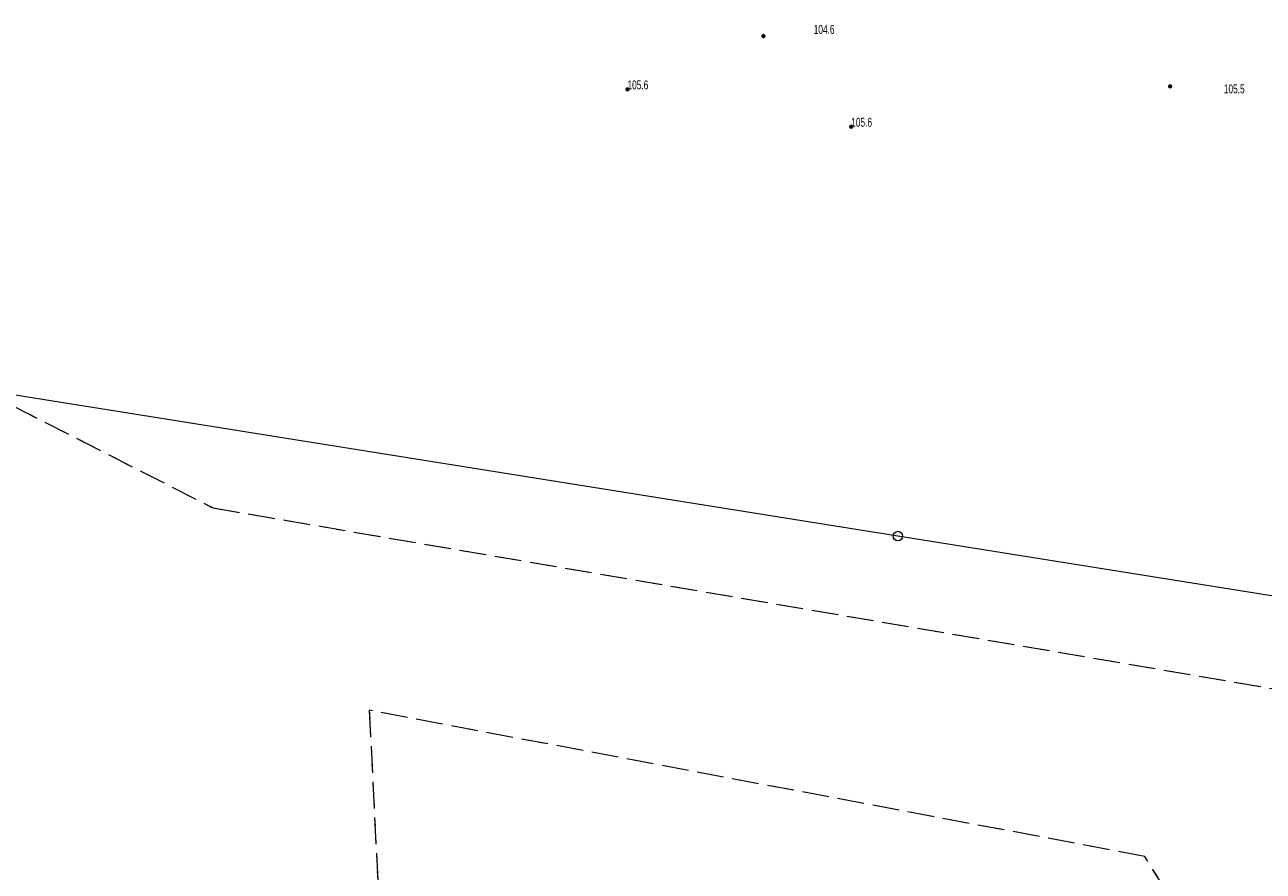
# Model space of a CAD drawing. Header units: inches. Extents: x 6497603 to 6502483, y 5925790 to 5934357.
# Tile 69 of 256: x 6500397 to 6500501, y 5926127 to 5926198. Entities that reach past the tile are written whole.
import ezdxf

# ---------------------------------------------------------------- set-up
doc = ezdxf.new("R2010")
doc.units = ezdxf.units.IN
doc.header["$MEASUREMENT"] = 0
for name, pattern in [('219-1000', [0, 0]), ('egkk-1000', [3, 2.25, -0.75]), ('egug-1000', [1.5, 0.75, -0.75])]:
    doc.linetypes.add(name, pattern=pattern)
for name, color, linetype in [('202-punkt graniczny', 7, 'Continuous'), ('217-kontur klasyfikacyjny', 7, 'Continuous'), ('218-kontur użytku gruntowego', 7, 'Continuous'), ('219-działka ewidencyjna', 7, 'Continuous'), ('pikieta naturalna', 7, 'Continuous'), ('pikieta naturalna-Atr2', 7, 'Continuous')]:
    doc.layers.add(name, color=color, linetype=linetype)
doc.styles.get("Standard").update_dxf_attribs({"font": 'arial.ttf'})

# ---------------------------------------------------------------- blocks, each defined once
blk = doc.blocks.new('202')
at = {"color": 0, "linetype": 'Continuous', "lineweight": 0}
blk.add_circle((0, 0), 0.4, dxfattribs=at)
blk = doc.blocks.new('PW01')
at = {"linetype": 'Continuous', "lineweight": 13}
h = blk.add_hatch(color=0, dxfattribs=at)
edge = h.paths.add_edge_path()
edge.add_arc((0, 0), 0.18, 0, 360)

msp = doc.modelspace()

# ---------------------------------------------------------------- linework, layer by layer
at = {"layer": '217-kontur klasyfikacyjny', "color": 3, "linetype": 'egkk-1000', "lineweight": 18, "flags": 128}
for points in [[(6500392.87, 5926167.24), (6500412.35, 5926157.3)], [(6500412.35, 5926157.3), (6500584.79, 5926127.9)], [(6500490.59, 5926128.04), (6500425.47, 5926140.31)], [(6500425.47, 5926140.31), (6500426.92, 5926110.95)], [(6500513.18, 5926092.04), (6500490.59, 5926128.04)]]:
    msp.add_lwpolyline(points, dxfattribs=at)
at = {"layer": '218-kontur użytku gruntowego', "color": 3, "linetype": 'egug-1000', "lineweight": 18, "flags": 128}
for points in [[(6500392.87, 5926167.24), (6500412.35, 5926157.3)], [(6500412.35, 5926157.3), (6500584.79, 5926127.9)], [(6500490.59, 5926128.04), (6500425.47, 5926140.31)], [(6500425.47, 5926140.31), (6500426.92, 5926110.95)], [(6500513.18, 5926092.04), (6500490.59, 5926128.04)]]:
    msp.add_lwpolyline(points, dxfattribs=at)
at = {"layer": '219-działka ewidencyjna', "color": 3, "linetype": '219-1000', "lineweight": 18, "flags": 128}
for points in [[(6500469.86, 5926154.94), (6500338.6, 5926175.9)], [(6500770.33, 5926106.97), (6500469.86, 5926154.94)]]:
    msp.add_lwpolyline(points, dxfattribs=at)

# ---------------------------------------------------------------- block references
at = {"layer": '202-punkt graniczny', "color": 7, "linetype": 'Continuous', "lineweight": 18}
msp.add_blockref('202', (6500469.86, 5926154.94), dxfattribs=at)
at = {"layer": 'pikieta naturalna', "color": 7, "linetype": 'Continuous', "lineweight": 13}
for p in [(6500458.57, 5926196.92), (6500447.15, 5926192.45), (6500492.72, 5926192.7), (6500465.94, 5926189.31)]:
    msp.add_blockref('PW01', p, dxfattribs=at)

# ---------------------------------------------------------------- texts
at = {"layer": 'pikieta naturalna-Atr2', "color": 7, "width": 0.667}
for s, p in [('104.6', (6500462.79, 5926197.11)), ('105.6', (6500447.15, 5926192.45)), ('105.5', (6500497.23, 5926192.11)), ('105.6', (6500465.94, 5926189.31))]:
    msp.add_text(s, height=0.75, dxfattribs=at).set_placement(p)

doc.saveas('drawing.dxf')
